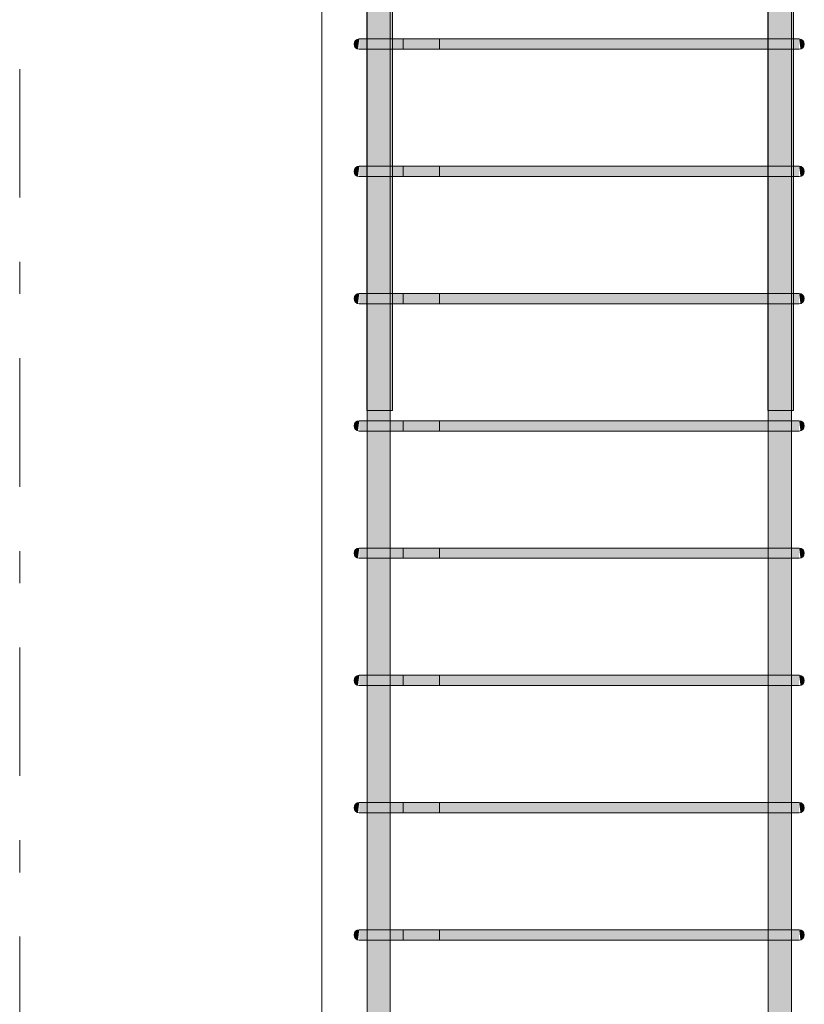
# Model space of a CAD drawing. Header units: millimetres. Extents: x 4307 to 42792, y 1610 to 10025.
# Tile 146 of 256: x 23995 to 24605, y 4358 to 5124. Entities that reach past the tile are written whole.
import ezdxf

# ---------------------------------------------------------------- set-up
doc = ezdxf.new("R2010")
doc.units = ezdxf.units.MM
doc.linetypes.add('Čára osnovy', pattern=[225, 100, -50, 25, -50])
for name, color, linetype, lineweight in [('S-COLS', 52, 'Continuous', 9), ('S-GRID', 1, 'Continuous', 5), ('S-RBAR', 171, 'Continuous', 5)]:
    doc.layers.add(name, color=color, linetype=linetype, lineweight=lineweight)

msp = doc.modelspace()

# ---------------------------------------------------------------- hatches: boundary and pattern name
at = {"layer": 'S-RBAR'}
h = msp.add_hatch(color=7, dxfattribs=at)
h.paths.add_polyline_path([(24265.05, 4820), (24264.8, 4902.96), (24264.76, 4902.96), (24264.76, 4820)])
h.paths.add_polyline_path([(24284.76, 4820), (24284.76, 4902.96), (24283.05, 4902.96), (24283.05, 4820)])
h.paths.add_polyline_path([(24265.05, 4910.96), (24264.8, 5001.96), (24264.76, 5001.96), (24264.86, 4910.96)])
h.paths.add_polyline_path([(24283.05, 4910.96), (24284.76, 4910.96), (24284.76, 5001.96), (24283.05, 5001.96), (24283.05, 4999.52)])
h.paths.add_polyline_path([(24264.86, 5009.96), (24265.05, 5009.96), (24264.8, 5100.97), (24264.76, 5100.97), (24264.8, 5009.96)])
h.paths.add_polyline_path([(24283.05, 5009.96), (24284.76, 5009.96), (24284.76, 5100.97), (24283.05, 5100.97)])
h.paths.add_polyline_path([(24265.05, 5108.97), (24264.8, 5199.98), (24264.76, 5199.98), (24264.86, 5108.97)])
h.paths.add_polyline_path([(24283.05, 5108.97), (24284.76, 5108.97), (24284.76, 5199.98), (24283.05, 5199.98)])
h.paths.add_polyline_path([(24284.76, 5207.98), (24284.76, 5298.98), (24283.05, 5298.98), (24283.05, 5207.98)])
h.paths.add_polyline_path([(24264.76, 5207.98), (24265.05, 5207.98), (24264.8, 5298.98), (24264.76, 5298.98), (24264.76, 5212.11)])
h.paths.add_polyline_path([(24284.76, 5306.98), (24284.76, 5397.99), (24283.05, 5397.99), (24283.05, 5306.98)])
h.paths.add_polyline_path([(24264.76, 5306.98), (24265.05, 5306.98), (24264.8, 5397.99), (24264.76, 5397.99), (24264.76, 5318.4)])
h.paths.add_polyline_path([(24284.76, 5405.99), (24284.76, 5496.99), (24283.05, 5496.99), (24283.05, 5405.99)])
h.paths.add_polyline_path([(24264.8, 5405.99), (24265.05, 5405.99), (24264.8, 5496.99), (24264.76, 5496.99), (24264.76, 5405.99)])
h.paths.add_polyline_path([(24283.05, 5504.99), (24284.76, 5504.99), (24284.76, 5596), (24283.05, 5596), (24283.05, 5530.98)])
h.paths.add_polyline_path([(24264.8, 5504.99), (24265.05, 5504.99), (24264.8, 5596), (24264.76, 5596), (24264.76, 5504.99)])
h.paths.add_polyline_path([(24264.8, 5604), (24265.05, 5604), (24265.05, 5610), (24283.05, 5610), (24283.05, 5604), (24284.76, 5604), (24284.76, 5645), (24264.76, 5645), (24264.76, 5604)])
h.paths.add_polyline_path([(24264.76, 5655), (24267.84, 5655), (24267.84, 5657.64), (24264.76, 5657.64), (24264.76, 5657.32)])
h.paths.add_polyline_path([(24284.76, 5655), (24284.76, 5657.64), (24277.84, 5657.64), (24277.84, 5655)])
h.paths.add_polyline_path([(24277.84, 5679.64), (24284.76, 5679.88), (24284.76, 5807.8), (24277.84, 5807.8), (24277.84, 5679.88)])
h.paths.add_polyline_path([(24264.76, 5679.64), (24267.84, 5679.88), (24267.84, 5807.8), (24264.76, 5807.8), (24264.76, 5679.88)])
h.paths.add_polyline_path([(24267.84, 5832.8), (24267.84, 5835), (24264.76, 5835), (24264.76, 5832.8)])
h.paths.add_polyline_path([(24284.76, 5832.8), (24284.76, 5835), (24277.84, 5835), (24277.84, 5832.8)])
h.paths.add_polyline_path([(24284.76, 5845), (24284.76, 5916), (24283.05, 5916), (24283.05, 5870), (24265.05, 5870), (24264.8, 5916), (24264.76, 5916), (24264.76, 5845), (24277.84, 5845)])
h.paths.add_polyline_path([(24283.05, 5924), (24284.76, 5924), (24284.76, 6016), (24283.05, 6016), (24283.05, 5956.14)])
h.paths.add_polyline_path([(24264.86, 5924), (24265.05, 5924), (24264.8, 6016), (24264.76, 6016), (24264.8, 5924)])
h.paths.add_polyline_path([(24284.76, 6024), (24284.76, 6116), (24283.05, 6116), (24283.05, 6024)])
h.paths.add_polyline_path([(24264.76, 6024), (24265.05, 6024), (24264.8, 6116), (24264.76, 6116), (24264.76, 6062.43)])
h.paths.add_polyline_path([(24284.76, 6124), (24284.76, 6216), (24283.05, 6216), (24283.05, 6124)])
h.paths.add_polyline_path([(24264.76, 6124), (24265.05, 6124), (24264.8, 6216), (24264.76, 6216), (24264.76, 6168.72)])
h.paths.add_polyline_path([(24284.76, 6224), (24284.76, 6316), (24283.05, 6316), (24283.05, 6224)])
h.paths.add_polyline_path([(24264.8, 6224), (24265.05, 6224), (24264.8, 6316), (24264.76, 6316), (24264.76, 6224)])
h.paths.add_polyline_path([(24264.86, 6324), (24265.05, 6324), (24264.8, 6416), (24264.76, 6416), (24264.8, 6324)])
h.paths.add_polyline_path([(24283.05, 6324), (24284.76, 6324), (24284.76, 6416), (24283.05, 6416), (24283.05, 6381.3)])
h.paths.add_polyline_path([(24265.05, 6424), (24264.8, 6516), (24264.76, 6516), (24264.86, 6424)])
h.paths.add_polyline_path([(24283.05, 6424), (24284.76, 6424), (24284.76, 6516), (24283.05, 6516), (24283.05, 6487.59)])
h.paths.add_polyline_path([(24264.76, 6524), (24265.05, 6524), (24264.8, 6616), (24264.76, 6616), (24264.76, 6540.74)])
h.paths.add_polyline_path([(24283.05, 6524), (24284.76, 6524), (24284.76, 6616), (24283.05, 6616), (24283.05, 6593.88)])
h.paths.add_polyline_path([(24264.8, 6624), (24265.05, 6624), (24265.05, 6670), (24264.76, 6670), (24264.76, 6624)])
h.paths.add_polyline_path([(24284.76, 6624), (24284.76, 6670), (24283.05, 6670), (24283.05, 6624)])
h = msp.add_hatch(color=7, dxfattribs=at)
h.paths.add_polyline_path([(24576.95, 4820), (24576.95, 4902.96), (24576.66, 4902.96), (24576.66, 4820)])
h.paths.add_polyline_path([(24594.95, 4820), (24596.66, 4820), (24596.66, 4902.96), (24594.95, 4902.96), (24594.95, 4893.23)])
h.paths.add_polyline_path([(24596.66, 4910.96), (24596.66, 5001.96), (24594.95, 5001.96), (24595.14, 4910.96)])
h.paths.add_polyline_path([(24576.66, 4910.96), (24576.95, 4910.96), (24576.95, 5001.96), (24576.66, 5001.96), (24576.66, 4999.52)])
h.paths.add_polyline_path([(24576.66, 5009.96), (24576.95, 5009.96), (24576.95, 5100.97), (24576.66, 5100.97)])
h.paths.add_polyline_path([(24595.14, 5009.96), (24596.66, 5009.96), (24596.66, 5100.97), (24594.95, 5100.97), (24594.95, 5009.96)])
h.paths.add_polyline_path([(24576.95, 5108.97), (24576.95, 5199.98), (24576.66, 5199.98), (24576.66, 5108.97)])
h.paths.add_polyline_path([(24596.66, 5108.97), (24596.66, 5199.98), (24594.95, 5199.98), (24595.14, 5108.97)])
h.paths.add_polyline_path([(24596.66, 5207.98), (24596.66, 5298.98), (24594.95, 5298.98), (24595.14, 5207.98)])
h.paths.add_polyline_path([(24576.95, 5207.98), (24576.95, 5298.98), (24576.66, 5298.98), (24576.66, 5207.98)])
h.paths.add_polyline_path([(24596.66, 5306.98), (24596.66, 5397.99), (24594.95, 5397.99), (24595.14, 5306.98)])
h.paths.add_polyline_path([(24576.66, 5306.98), (24576.95, 5306.98), (24576.95, 5397.99), (24576.66, 5397.99), (24576.66, 5318.4)])
h.paths.add_polyline_path([(24596.66, 5405.99), (24596.66, 5496.99), (24594.95, 5496.99), (24595.14, 5405.99)])
h.paths.add_polyline_path([(24576.66, 5405.99), (24576.95, 5405.99), (24576.95, 5496.99), (24576.66, 5496.99), (24576.66, 5424.69)])
h.paths.add_polyline_path([(24596.66, 5504.99), (24596.66, 5596), (24594.95, 5596), (24595.14, 5504.99)])
h.paths.add_polyline_path([(24576.95, 5504.99), (24576.95, 5596), (24576.66, 5596), (24576.66, 5504.99)])
h.paths.add_polyline_path([(24576.66, 5604), (24576.95, 5604), (24576.95, 5610), (24594.95, 5610), (24595.14, 5604), (24596.66, 5604), (24596.66, 5652.7), (24591.01, 5648.66), (24584.63, 5646.02), (24576.66, 5645), (24576.66, 5637.27)])
h.paths.add_polyline_path([(24576.66, 5655), (24576.86, 5655), (24582.04, 5655.68), (24586.76, 5657.64), (24576.66, 5657.64), (24576.66, 5655.68)])
h.paths.add_polyline_path([(24596.66, 5679.64), (24596.66, 5807.8), (24576.66, 5807.8), (24576.66, 5679.64), (24589.5, 5679.64)])
h.paths.add_polyline_path([(24576.66, 5832.8), (24585.7, 5832.8), (24582.04, 5834.32), (24576.66, 5835), (24576.66, 5834.32)])
h.paths.add_polyline_path([(24596.66, 5837.3), (24596.66, 5916), (24594.95, 5916), (24594.95, 5870), (24576.95, 5870), (24576.95, 5916), (24576.66, 5916), (24576.86, 5845), (24584.63, 5843.98), (24591.86, 5840.98)])
h.paths.add_polyline_path([(24596.66, 5924), (24596.66, 6016), (24594.95, 6016), (24595.14, 5924)])
h.paths.add_polyline_path([(24576.95, 5924), (24576.95, 6016), (24576.66, 6016), (24576.66, 5924)])
h.paths.add_polyline_path([(24596.66, 6024), (24596.66, 6116), (24594.95, 6116), (24595.14, 6024)])
h.paths.add_polyline_path([(24576.66, 6024), (24576.95, 6024), (24576.95, 6116), (24576.66, 6116), (24576.66, 6062.43)])
h.paths.add_polyline_path([(24596.66, 6124), (24596.66, 6216), (24594.95, 6216), (24595.14, 6124)])
h.paths.add_polyline_path([(24576.95, 6124), (24576.95, 6216), (24576.66, 6216), (24576.66, 6124)])
h.paths.add_polyline_path([(24596.66, 6224), (24596.66, 6316), (24594.95, 6316), (24595.14, 6224)])
h.paths.add_polyline_path([(24576.66, 6224), (24576.95, 6224), (24576.95, 6316), (24576.66, 6316), (24576.66, 6275.01)])
h.paths.add_polyline_path([(24596.66, 6324), (24596.66, 6416), (24594.95, 6416), (24595.14, 6324)])
h.paths.add_polyline_path([(24576.95, 6324), (24576.95, 6416), (24576.66, 6416), (24576.66, 6324)])
h.paths.add_polyline_path([(24596.66, 6424), (24596.66, 6516), (24594.95, 6516), (24595.14, 6424)])
h.paths.add_polyline_path([(24576.66, 6424), (24576.95, 6424), (24576.95, 6516), (24576.66, 6516), (24576.66, 6487.59)])
h.paths.add_polyline_path([(24596.66, 6524), (24596.66, 6616), (24594.95, 6616), (24595.14, 6524)])
h.paths.add_polyline_path([(24576.95, 6524), (24576.95, 6616), (24576.66, 6616), (24576.66, 6524)])
h.paths.add_polyline_path([(24594.95, 6624), (24596.66, 6624), (24596.66, 6670), (24594.95, 6670)])
h.paths.add_polyline_path([(24576.66, 6624), (24576.95, 6624), (24576.95, 6670), (24576.66, 6670)])
h = msp.add_hatch(color=7, dxfattribs=at)
h.paths.add_polyline_path([(24275.37, 2610), (24283.05, 2610), (24282.83, 2625.81), (24265.05, 2625.81), (24265.05, 2610), (24275.17, 2610)])
h.paths.add_polyline_path([(24283.05, 2633.81), (24282.83, 2724.82), (24265.05, 2724.82), (24265.05, 2633.81), (24282.83, 2633.81)])
h.paths.add_polyline_path([(24283.05, 2732.82), (24282.83, 2823.83), (24265.05, 2823.83), (24265.05, 2732.82), (24282.83, 2732.82)])
h.paths.add_polyline_path([(24283.05, 2831.83), (24282.83, 2922.83), (24265.05, 2922.83), (24265.05, 2831.83), (24282.83, 2831.83)])
h.paths.add_polyline_path([(24268.1, 2930.83), (24283.05, 2930.83), (24282.83, 3021.84), (24265.05, 3021.84), (24265.05, 2930.83)])
h.paths.add_polyline_path([(24271.35, 3029.84), (24283.05, 3029.84), (24282.83, 3120.84), (24265.05, 3120.84), (24265.05, 3029.84), (24268.1, 3029.84)])
h.paths.add_polyline_path([(24268.1, 3128.84), (24283.05, 3128.84), (24282.83, 3219.85), (24265.05, 3219.85), (24265.05, 3128.84)])
h.paths.add_polyline_path([(24268.1, 3227.85), (24283.05, 3227.85), (24282.83, 3318.86), (24265.05, 3318.86), (24265.05, 3227.85)])
h.paths.add_polyline_path([(24271.35, 3326.86), (24283.05, 3326.86), (24282.83, 3417.86), (24265.05, 3417.86), (24265.05, 3326.86), (24268.1, 3326.86)])
h.paths.add_polyline_path([(24271.35, 3425.86), (24283.05, 3425.86), (24282.83, 3516.87), (24265.05, 3516.87), (24265.05, 3425.86), (24268.1, 3425.86)])
h.paths.add_polyline_path([(24265.05, 3524.87), (24283.05, 3524.87), (24282.83, 3615.88), (24265.05, 3615.88), (24265.05, 3564.6)])
h.paths.add_polyline_path([(24275.17, 3623.88), (24283.05, 3623.88), (24282.83, 3714.88), (24265.05, 3714.88), (24265.05, 3623.88), (24274.85, 3623.88)])
h.paths.add_polyline_path([(24283.05, 3722.88), (24282.83, 3813.89), (24265.05, 3813.89), (24265.05, 3722.88), (24282.83, 3722.88)])
h.paths.add_polyline_path([(24283.05, 3821.89), (24282.83, 3912.89), (24265.05, 3912.89), (24265.05, 3821.89), (24282.83, 3821.89)])
h.paths.add_polyline_path([(24283.05, 3920.89), (24282.83, 4011.9), (24265.05, 4011.9), (24265.05, 3920.89), (24282.83, 3920.89)])
h.paths.add_polyline_path([(24283.05, 4019.9), (24282.83, 4110.91), (24265.05, 4110.91), (24265.05, 4019.9), (24282.83, 4019.9)])
h.paths.add_polyline_path([(24275.17, 4118.91), (24283.05, 4118.91), (24282.83, 4209.91), (24265.05, 4209.91), (24265.05, 4118.91), (24274.85, 4118.91)])
h.paths.add_polyline_path([(24283.05, 4217.91), (24282.83, 4308.92), (24265.05, 4308.64), (24265.05, 4217.91), (24282.83, 4217.91)])
h.paths.add_polyline_path([(24283.05, 4316.92), (24282.83, 4407.93), (24265.05, 4407.93), (24265.05, 4316.92), (24282.83, 4316.92)])
h.paths.add_polyline_path([(24283.05, 4415.93), (24282.83, 4506.93), (24265.05, 4506.93), (24265.05, 4415.93), (24282.83, 4415.93)])
h.paths.add_polyline_path([(24268.1, 4514.93), (24283.05, 4514.93), (24282.83, 4605.94), (24265.05, 4605.94), (24265.05, 4514.93)])
h.paths.add_polyline_path([(24271.35, 4613.94), (24283.05, 4613.94), (24282.83, 4704.94), (24265.05, 4704.94), (24265.05, 4613.94), (24268.1, 4613.94)])
h.paths.add_polyline_path([(24271.35, 4712.94), (24283.05, 4712.94), (24282.83, 4803.95), (24265.05, 4803.95), (24265.05, 4712.94), (24268.1, 4712.94)])
h.paths.add_polyline_path([(24271.35, 4811.95), (24283.05, 4811.95), (24282.83, 4902.96), (24265.05, 4902.96), (24265.05, 4811.95), (24268.1, 4811.95)])
h.paths.add_polyline_path([(24268.1, 4910.96), (24283.05, 4910.96), (24282.83, 5001.96), (24265.05, 5001.96), (24265.05, 4910.96)])
h.paths.add_polyline_path([(24275.17, 5009.96), (24283.05, 5009.96), (24282.83, 5100.97), (24265.05, 5100.97), (24265.05, 5009.96), (24274.85, 5009.96)])
h.paths.add_polyline_path([(24275.17, 5108.97), (24283.05, 5108.97), (24282.83, 5199.98), (24265.05, 5199.98), (24265.05, 5108.97), (24274.85, 5108.97)])
h.paths.add_polyline_path([(24282.83, 5207.98), (24283.05, 5207.98), (24282.83, 5298.98), (24265.05, 5298.98), (24265.05, 5207.98), (24279, 5207.98)])
h.paths.add_polyline_path([(24283.05, 5306.98), (24282.83, 5397.99), (24265.05, 5397.99), (24265.05, 5306.98), (24282.83, 5306.98)])
h.paths.add_polyline_path([(24283.05, 5405.99), (24282.83, 5496.99), (24265.05, 5496.99), (24265.05, 5405.99), (24282.83, 5405.99)])
h.paths.add_polyline_path([(24283.05, 5504.99), (24282.83, 5596), (24265.05, 5596), (24265.05, 5504.99), (24282.83, 5504.99)])
h.paths.add_polyline_path([(24274.85, 5604), (24283.05, 5604), (24282.83, 5610), (24265.05, 5610), (24265.05, 5604), (24271.35, 5604)])
h = msp.add_hatch(color=7, dxfattribs=at)
h.paths.add_polyline_path([(24591.9, 2610), (24594.95, 2610), (24594.95, 2625.81), (24576.95, 2625.81), (24576.95, 2610), (24588.65, 2610)])
h.paths.add_polyline_path([(24588.65, 2633.81), (24594.95, 2633.81), (24594.95, 2724.82), (24576.95, 2724.82), (24576.95, 2633.81), (24584.83, 2633.81)])
h.paths.add_polyline_path([(24588.65, 2732.82), (24594.95, 2732.82), (24594.95, 2823.83), (24576.95, 2823.83), (24576.95, 2732.82), (24584.83, 2732.82)])
h.paths.add_polyline_path([(24576.95, 2831.83), (24594.95, 2831.83), (24594.95, 2922.83), (24576.95, 2922.83), (24576.95, 2873.71)])
h.paths.add_polyline_path([(24589.5, 2930.83), (24594.95, 2930.83), (24594.95, 3021.84), (24576.95, 3021.84), (24576.95, 2930.83), (24588.65, 2930.83)])
h.paths.add_polyline_path([(24584.83, 3029.84), (24594.95, 3029.84), (24594.95, 3120.84), (24576.95, 3120.84), (24576.95, 3029.84), (24581, 3029.84)])
h.paths.add_polyline_path([(24588.65, 3128.84), (24594.95, 3128.84), (24594.95, 3219.85), (24576.95, 3219.85), (24576.95, 3128.84), (24584.83, 3128.84)])
h.paths.add_polyline_path([(24576.95, 3227.85), (24594.95, 3227.85), (24594.95, 3318.86), (24576.95, 3318.86), (24576.95, 3298.88)])
h.paths.add_polyline_path([(24588.65, 3326.86), (24594.95, 3326.86), (24594.95, 3417.86), (24576.95, 3417.86), (24576.95, 3326.86), (24584.83, 3326.86)])
h.paths.add_polyline_path([(24584.83, 3425.86), (24594.95, 3425.86), (24594.95, 3516.87), (24576.95, 3516.87), (24576.95, 3425.86), (24581, 3425.86)])
h.paths.add_polyline_path([(24588.65, 3524.87), (24594.95, 3524.87), (24594.95, 3615.88), (24576.95, 3615.88), (24576.95, 3524.87), (24584.83, 3524.87)])
h.paths.add_polyline_path([(24594.95, 3623.88), (24594.95, 3714.88), (24576.95, 3714.88), (24576.95, 3623.88), (24591.9, 3623.88)])
h.paths.add_polyline_path([(24581, 3722.88), (24594.95, 3722.88), (24594.95, 3813.89), (24576.95, 3813.89), (24576.95, 3722.88)])
h.paths.add_polyline_path([(24576.95, 3821.89), (24594.95, 3821.89), (24594.95, 3912.89), (24576.95, 3912.89), (24576.95, 3830.33)])
h.paths.add_polyline_path([(24588.65, 3920.89), (24594.95, 3920.89), (24594.95, 4011.9), (24576.95, 4011.9), (24576.95, 3920.89), (24584.83, 3920.89)])
h.paths.add_polyline_path([(24588.65, 4019.9), (24594.95, 4019.9), (24594.95, 4110.91), (24576.95, 4110.91), (24576.95, 4019.9), (24584.83, 4019.9)])
h.paths.add_polyline_path([(24591.9, 4118.91), (24594.95, 4118.91), (24594.95, 4209.91), (24576.95, 4209.91), (24576.95, 4118.91), (24589.5, 4118.91)])
h.paths.add_polyline_path([(24584.83, 4217.91), (24594.95, 4217.91), (24594.95, 4308.92), (24576.95, 4308.92), (24576.95, 4217.91), (24581, 4217.91)])
h.paths.add_polyline_path([(24588.65, 4316.92), (24594.95, 4316.92), (24594.95, 4407.93), (24576.95, 4407.93), (24576.95, 4316.92), (24584.83, 4316.92)])
h.paths.add_polyline_path([(24576.95, 4415.93), (24594.95, 4415.93), (24594.95, 4506.93), (24576.95, 4506.93), (24576.95, 4468.07)])
h.paths.add_polyline_path([(24588.65, 4514.93), (24594.95, 4514.93), (24594.95, 4605.94), (24576.95, 4605.94), (24576.95, 4514.93), (24584.83, 4514.93)])
h.paths.add_polyline_path([(24576.95, 4613.94), (24594.95, 4613.94), (24594.95, 4704.94), (24576.95, 4704.94), (24576.95, 4680.65)])
h.paths.add_polyline_path([(24589.5, 4712.94), (24594.95, 4712.94), (24594.95, 4803.95), (24576.95, 4803.95), (24576.95, 4712.94), (24588.65, 4712.94)])
h.paths.add_polyline_path([(24584.83, 4811.95), (24594.95, 4811.95), (24594.95, 4902.96), (24576.95, 4902.96), (24576.95, 4811.95), (24581, 4811.95)])
h.paths.add_polyline_path([(24589.5, 4910.96), (24594.95, 4910.96), (24594.95, 5001.96), (24576.95, 5001.96), (24576.95, 4910.96), (24588.65, 4910.96)])
h.paths.add_polyline_path([(24588.65, 5009.96), (24594.95, 5009.96), (24594.95, 5100.97), (24576.95, 5100.97), (24576.95, 5009.96), (24584.83, 5009.96)])
h.paths.add_polyline_path([(24594.95, 5108.97), (24594.95, 5199.98), (24576.95, 5199.98), (24576.95, 5108.97), (24591.9, 5108.97)])
h.paths.add_polyline_path([(24588.65, 5207.98), (24594.95, 5207.98), (24594.95, 5298.98), (24576.95, 5298.98), (24576.95, 5207.98), (24584.83, 5207.98)])
h.paths.add_polyline_path([(24588.65, 5306.98), (24594.95, 5306.98), (24594.95, 5397.99), (24576.95, 5397.99), (24576.95, 5306.98), (24584.83, 5306.98)])
h.paths.add_polyline_path([(24576.95, 5405.99), (24594.95, 5405.99), (24594.95, 5496.99), (24576.95, 5496.99), (24576.95, 5424.69)])
h.paths.add_polyline_path([(24588.65, 5504.99), (24594.95, 5504.99), (24594.95, 5596), (24576.95, 5596), (24576.95, 5504.99), (24584.83, 5504.99)])
h.paths.add_polyline_path([(24581, 5604), (24594.95, 5604), (24594.95, 5610), (24576.95, 5610), (24576.95, 5604)])
for points in [[(24257.96, 5101.11), (24259, 5108.97), (24257, 5108.43), (24255.54, 5106.97), (24255, 5104.97), (24255.54, 5102.97), (24257, 5101.5)], [(24257.96, 5101.11), (24259, 5108.97), (24257, 5108.43), (24255.54, 5106.97), (24255, 5104.97), (24255.54, 5102.97), (24257, 5101.5)], [(24262.69, 5100.97), (24279, 5100.97), (24279, 5108.97), (24259, 5108.97), (24259, 5100.97), (24260.52, 5100.97)], [(24353.9, 5100.97), (24581, 5100.97), (24581, 5108.97), (24279, 5108.97), (24279, 5100.97)], [(24581, 5100.97), (24601, 5101.11), (24601, 5108.97), (24581, 5108.97), (24581, 5105.81)], [(24602.04, 5101.11), (24603, 5101.5), (24604.46, 5102.97), (24605, 5104.97), (24604.46, 5106.97), (24603, 5108.43), (24601, 5108.97), (24601.66, 5103.93)], [(24257.96, 5002.1), (24259, 5009.96), (24257, 5009.43), (24255.54, 5007.96), (24255, 5005.96), (24255.54, 5003.96), (24257, 5002.5)], [(24257.96, 5002.1), (24259, 5009.96), (24257, 5009.43), (24255.54, 5007.96), (24255, 5005.96), (24255.54, 5003.96), (24257, 5002.5)], [(24262.69, 5001.96), (24279, 5001.96), (24279, 5009.96), (24259, 5009.96), (24259, 5001.96), (24260.52, 5001.96)], [(24279, 5001.96), (24581, 5001.96), (24581, 5009.96), (24279, 5009.96)], [(24599.48, 5001.96), (24601, 5002.1), (24601, 5009.96), (24581, 5009.96), (24581, 5001.96), (24597.31, 5001.96)], [(24602.04, 5002.1), (24603, 5002.5), (24604.46, 5003.96), (24605, 5005.96), (24604.46, 5007.96), (24603, 5009.43), (24601, 5009.96), (24601.66, 5004.93)], [(24257.96, 4903.09), (24259, 4910.96), (24257, 4910.42), (24255.54, 4908.96), (24255, 4906.96), (24255.54, 4904.96), (24257, 4903.49)], [(24257.96, 4903.09), (24259, 4910.96), (24257, 4910.42), (24255.54, 4908.96), (24255, 4906.96), (24255.54, 4904.96), (24257, 4903.49)], [(24262.69, 4902.96), (24279, 4902.96), (24279, 4910.96), (24259, 4910.96), (24259, 4902.96), (24260.52, 4902.96)], [(24279, 4902.96), (24581, 4902.96), (24581, 4910.96), (24279, 4910.96)], [(24599.48, 4902.96), (24601, 4903.09), (24601, 4910.96), (24581, 4910.96), (24581, 4902.96), (24597.31, 4902.96)], [(24602.04, 4903.09), (24603, 4903.49), (24604.46, 4904.96), (24605, 4906.96), (24604.46, 4908.96), (24603, 4910.42), (24601, 4910.96), (24601.66, 4905.92)], [(24257.96, 4804.09), (24259, 4811.95), (24257, 4811.41), (24255.54, 4809.95), (24255, 4807.95), (24255.54, 4805.95), (24257, 4804.49)], [(24257.96, 4804.09), (24259, 4811.95), (24257, 4811.41), (24255.54, 4809.95), (24255, 4807.95), (24255.54, 4805.95), (24257, 4804.49)], [(24260.52, 4803.95), (24279, 4803.95), (24279, 4811.95), (24259, 4811.95), (24259, 4803.95), (24259.76, 4803.95)], [(24279, 4803.95), (24581, 4803.95), (24581, 4811.95), (24279, 4811.95)], [(24599.48, 4803.95), (24601, 4804.09), (24601, 4811.95), (24581, 4811.95), (24581, 4803.95), (24597.31, 4803.95)], [(24602.04, 4804.09), (24603, 4804.49), (24604.46, 4805.95), (24605, 4807.95), (24604.46, 4809.95), (24603, 4811.41), (24601, 4811.95), (24601.66, 4806.91)], [(24257.96, 4705.08), (24259, 4712.94), (24257, 4712.41), (24255.54, 4710.94), (24255, 4708.94), (24255.54, 4706.94), (24257, 4705.48)], [(24257.96, 4705.08), (24259, 4712.94), (24257, 4712.41), (24255.54, 4710.94), (24255, 4708.94), (24255.54, 4706.94), (24257, 4705.48)], [(24260.52, 4704.94), (24279, 4704.94), (24279, 4712.94), (24259, 4712.94), (24259, 4704.94), (24259.76, 4704.94)], [(24279, 4704.94), (24581, 4704.94), (24581, 4712.94), (24279, 4712.94)], [(24599.48, 4704.94), (24601, 4705.08), (24601, 4712.94), (24581, 4712.94), (24581, 4704.94), (24597.31, 4704.94)], [(24602.04, 4705.08), (24603, 4705.48), (24604.46, 4706.94), (24605, 4708.94), (24604.46, 4710.94), (24603, 4712.41), (24601, 4712.94), (24601.66, 4707.91)], [(24257.96, 4606.07), (24259, 4613.94), (24257, 4613.4), (24255.54, 4611.94), (24255, 4609.94), (24255.54, 4607.94), (24257, 4606.47)], [(24257.96, 4606.07), (24259, 4613.94), (24257, 4613.4), (24255.54, 4611.94), (24255, 4609.94), (24255.54, 4607.94), (24257, 4606.47)], [(24260.52, 4605.94), (24279, 4605.94), (24279, 4613.94), (24259, 4613.94), (24259, 4605.94), (24259.76, 4605.94)], [(24279, 4605.94), (24581, 4605.94), (24581, 4613.94), (24279, 4613.94)], [(24599.48, 4605.94), (24601, 4606.07), (24601, 4613.94), (24581, 4613.94), (24581, 4605.94), (24597.31, 4605.94)], [(24602.04, 4606.07), (24603, 4606.47), (24604.46, 4607.94), (24605, 4609.94), (24604.46, 4611.94), (24603, 4613.4), (24601, 4613.94), (24601.66, 4608.9)], [(24257.96, 4507.07), (24259, 4514.93), (24257, 4514.4), (24255.54, 4512.93), (24255, 4510.93), (24255.54, 4508.93), (24257, 4507.47)], [(24257.96, 4507.07), (24259, 4514.93), (24257, 4514.4), (24255.54, 4512.93), (24255, 4510.93), (24255.54, 4508.93), (24257, 4507.47)], [(24260.52, 4506.93), (24279, 4506.93), (24279, 4514.93), (24259, 4514.93), (24259, 4506.93), (24259.76, 4506.93)], [(24279, 4506.93), (24581, 4506.93), (24581, 4514.93), (24279, 4514.93)], [(24599.48, 4506.93), (24601, 4507.07), (24601, 4514.93), (24581, 4514.93), (24581, 4506.93), (24597.31, 4506.93)], [(24602.04, 4507.07), (24603, 4507.47), (24604.46, 4508.93), (24605, 4510.93), (24604.46, 4512.93), (24603, 4514.4), (24601, 4514.93), (24601.66, 4509.9)], [(24257.96, 4408.06), (24259, 4415.93), (24257, 4415.39), (24255.54, 4413.93), (24255, 4411.93), (24255.54, 4409.93), (24257, 4408.46)], [(24257.96, 4408.06), (24259, 4415.93), (24257, 4415.39), (24255.54, 4413.93), (24255, 4411.93), (24255.54, 4409.93), (24257, 4408.46)], [(24275.17, 4407.93), (24279, 4407.93), (24279, 4415.93), (24259, 4415.93), (24259, 4407.93), (24274.85, 4407.93)], [(24279, 4407.93), (24581, 4407.93), (24581, 4415.93), (24279, 4415.93)], [(24599.48, 4407.93), (24601, 4408.06), (24601, 4415.93), (24581, 4415.93), (24581, 4407.93), (24597.31, 4407.93)], [(24602.04, 4408.06), (24603, 4408.46), (24604.46, 4409.93), (24605, 4411.93), (24604.46, 4413.93), (24603, 4415.39), (24601, 4415.93), (24601.66, 4410.89)]]:
    msp.add_hatch(color=7, dxfattribs=at).paths.add_polyline_path(points)

# ---------------------------------------------------------------- linework, layer by layer
at = {"layer": 'S-COLS'}
msp.add_line((24230, 5620), (24230, 2605), dxfattribs=at)
msp.add_line((24230, 5620), (24230, 2605), dxfattribs=at)
at = {"layer": 'S-GRID', "linetype": 'Čára osnovy', "lineweight": 9}
msp.add_line((23995, 2060.61), (23995, 9495.06), dxfattribs=at)
at = {"layer": 'S-RBAR'}
for p, q in [((24264.76, 4820), (24264.76, 6670)), ((24264.76, 4820), (24264.76, 6670)), ((24284.76, 4820), (24284.76, 6670)), ((24284.76, 4820), (24284.76, 6670)), ((24576.66, 4820), (24576.66, 6670)), ((24576.66, 4820), (24576.66, 6670)), ((24596.66, 4820), (24596.66, 6670)), ((24596.66, 4820), (24596.66, 6670)), ((24265.05, 2610), (24265.05, 5610)), ((24265.05, 2610), (24265.05, 5610)), ((24283.05, 2610), (24283.05, 5610)), ((24283.05, 2610), (24283.05, 5610)), ((24576.95, 2610), (24576.95, 5610)), ((24576.95, 2610), (24576.95, 5610)), ((24594.95, 2610), (24594.95, 5610)), ((24594.95, 2610), (24594.95, 5610)), ((24264.86, 5108.97), (24259, 5108.97)), ((24279, 5108.97), (24259, 5108.97)), ((24279, 5108.97), (24259, 5108.97)), ((24293.14, 5108.97), (24259, 5108.97)), ((24293.14, 5108.97), (24264.86, 5108.97)), ((24279, 5108.97), (24581, 5108.97)), ((24581, 5108.97), (24279, 5108.97)), ((24293.14, 5108.97), (24293.14, 5100.97)), ((24293.14, 5108.97), (24321.43, 5108.97)), ((24321.43, 5100.97), (24321.43, 5108.97)), ((24601, 5108.97), (24581, 5108.97)), ((24601, 5108.97), (24581, 5108.97)), ((24264.86, 5100.97), (24259, 5100.97)), ((24279, 5100.97), (24259, 5100.97)), ((24293.14, 5100.97), (24259, 5100.97)), ((24293.14, 5100.97), (24264.86, 5100.97)), ((24279, 5100.97), (24264.86, 5100.97)), ((24279, 5100.97), (24581, 5100.97)), ((24581, 5100.97), (24279, 5100.97)), ((24293.14, 5100.97), (24321.43, 5100.97)), ((24601, 5100.97), (24581, 5100.97)), ((24601, 5100.97), (24581, 5100.97)), ((24264.86, 5009.96), (24259, 5009.96)), ((24279, 5009.96), (24259, 5009.96)), ((24279, 5009.96), (24259, 5009.96)), ((24293.14, 5009.96), (24259, 5009.96)), ((24293.14, 5009.96), (24264.86, 5009.96)), ((24279, 5009.96), (24581, 5009.96)), ((24581, 5009.96), (24279, 5009.96)), ((24293.14, 5009.96), (24293.14, 5001.96)), ((24293.14, 5009.96), (24321.43, 5009.96)), ((24321.43, 5001.96), (24321.43, 5009.96)), ((24601, 5009.96), (24581, 5009.96)), ((24601, 5009.96), (24581, 5009.96)), ((24264.86, 5001.96), (24259, 5001.96)), ((24279, 5001.96), (24259, 5001.96)), ((24293.14, 5001.96), (24259, 5001.96)), ((24293.14, 5001.96), (24264.86, 5001.96)), ((24279, 5001.96), (24264.86, 5001.96)), ((24279, 5001.96), (24581, 5001.96)), ((24581, 5001.96), (24279, 5001.96)), ((24293.14, 5001.96), (24321.43, 5001.96)), ((24601, 5001.96), (24581, 5001.96)), ((24601, 5001.96), (24581, 5001.96)), ((24264.86, 4910.96), (24259, 4910.96)), ((24279, 4910.96), (24259, 4910.96)), ((24279, 4910.96), (24259, 4910.96)), ((24293.14, 4910.96), (24259, 4910.96)), ((24293.14, 4910.96), (24264.86, 4910.96)), ((24279, 4910.96), (24581, 4910.96)), ((24581, 4910.96), (24279, 4910.96)), ((24293.14, 4910.96), (24293.14, 4902.96)), ((24293.14, 4910.96), (24321.43, 4910.96)), ((24321.43, 4902.96), (24321.43, 4910.96)), ((24601, 4910.96), (24581, 4910.96)), ((24601, 4910.96), (24581, 4910.96)), ((24264.86, 4902.96), (24259, 4902.96)), ((24279, 4902.96), (24259, 4902.96)), ((24293.14, 4902.96), (24259, 4902.96)), ((24293.14, 4902.96), (24264.86, 4902.96)), ((24279, 4902.96), (24264.86, 4902.96)), ((24279, 4902.96), (24581, 4902.96)), ((24581, 4902.96), (24279, 4902.96)), ((24293.14, 4902.96), (24321.43, 4902.96)), ((24601, 4902.96), (24581, 4902.96)), ((24601, 4902.96), (24581, 4902.96)), ((24284.76, 4820), (24264.76, 4820)), ((24284.76, 4820), (24264.76, 4820)), ((24596.66, 4820), (24576.66, 4820)), ((24596.66, 4820), (24576.66, 4820)), ((24264.86, 4811.95), (24259, 4811.95)), ((24279, 4811.95), (24259, 4811.95)), ((24279, 4811.95), (24259, 4811.95)), ((24293.14, 4811.95), (24259, 4811.95)), ((24293.14, 4811.95), (24264.86, 4811.95)), ((24279, 4811.95), (24581, 4811.95)), ((24581, 4811.95), (24279, 4811.95)), ((24293.14, 4811.95), (24293.14, 4803.95)), ((24293.14, 4811.95), (24321.43, 4811.95)), ((24321.43, 4803.95), (24321.43, 4811.95)), ((24601, 4811.95), (24581, 4811.95)), ((24601, 4811.95), (24581, 4811.95)), ((24264.86, 4803.95), (24259, 4803.95)), ((24279, 4803.95), (24259, 4803.95)), ((24293.14, 4803.95), (24259, 4803.95)), ((24293.14, 4803.95), (24264.86, 4803.95)), ((24279, 4803.95), (24264.86, 4803.95)), ((24279, 4803.95), (24581, 4803.95)), ((24581, 4803.95), (24279, 4803.95)), ((24293.14, 4803.95), (24321.43, 4803.95)), ((24601, 4803.95), (24581, 4803.95)), ((24601, 4803.95), (24581, 4803.95)), ((24264.86, 4712.94), (24259, 4712.94)), ((24279, 4712.94), (24259, 4712.94)), ((24279, 4712.94), (24259, 4712.94)), ((24293.14, 4712.94), (24259, 4712.94)), ((24293.14, 4712.94), (24264.86, 4712.94)), ((24279, 4712.94), (24581, 4712.94)), ((24581, 4712.94), (24279, 4712.94)), ((24293.14, 4712.94), (24293.14, 4704.94)), ((24293.14, 4712.94), (24321.43, 4712.94)), ((24321.43, 4704.94), (24321.43, 4712.94)), ((24601, 4712.94), (24581, 4712.94)), ((24601, 4712.94), (24581, 4712.94)), ((24264.86, 4704.94), (24259, 4704.94)), ((24279, 4704.94), (24259, 4704.94)), ((24293.14, 4704.94), (24259, 4704.94)), ((24293.14, 4704.94), (24264.86, 4704.94)), ((24279, 4704.94), (24264.86, 4704.94)), ((24279, 4704.94), (24581, 4704.94)), ((24581, 4704.94), (24279, 4704.94)), ((24293.14, 4704.94), (24321.43, 4704.94)), ((24601, 4704.94), (24581, 4704.94)), ((24601, 4704.94), (24581, 4704.94)), ((24264.86, 4613.94), (24259, 4613.94)), ((24279, 4613.94), (24259, 4613.94)), ((24279, 4613.94), (24259, 4613.94)), ((24293.14, 4613.94), (24259, 4613.94)), ((24293.14, 4613.94), (24264.86, 4613.94)), ((24279, 4613.94), (24581, 4613.94)), ((24581, 4613.94), (24279, 4613.94)), ((24293.14, 4613.94), (24293.14, 4605.94)), ((24293.14, 4613.94), (24321.43, 4613.94)), ((24321.43, 4605.94), (24321.43, 4613.94)), ((24601, 4613.94), (24581, 4613.94)), ((24601, 4613.94), (24581, 4613.94)), ((24264.86, 4605.94), (24259, 4605.94)), ((24279, 4605.94), (24259, 4605.94)), ((24293.14, 4605.94), (24259, 4605.94)), ((24293.14, 4605.94), (24264.86, 4605.94)), ((24279, 4605.94), (24264.86, 4605.94)), ((24279, 4605.94), (24581, 4605.94)), ((24581, 4605.94), (24279, 4605.94)), ((24293.14, 4605.94), (24321.43, 4605.94)), ((24601, 4605.94), (24581, 4605.94)), ((24601, 4605.94), (24581, 4605.94)), ((24264.86, 4514.93), (24259, 4514.93)), ((24279, 4514.93), (24259, 4514.93)), ((24279, 4514.93), (24259, 4514.93)), ((24293.14, 4514.93), (24259, 4514.93)), ((24293.14, 4514.93), (24264.86, 4514.93)), ((24279, 4514.93), (24581, 4514.93)), ((24581, 4514.93), (24279, 4514.93)), ((24293.14, 4514.93), (24293.14, 4506.93)), ((24293.14, 4514.93), (24321.43, 4514.93)), ((24321.43, 4506.93), (24321.43, 4514.93)), ((24601, 4514.93), (24581, 4514.93)), ((24601, 4514.93), (24581, 4514.93)), ((24264.86, 4506.93), (24259, 4506.93)), ((24279, 4506.93), (24259, 4506.93)), ((24293.14, 4506.93), (24259, 4506.93)), ((24293.14, 4506.93), (24264.86, 4506.93)), ((24279, 4506.93), (24264.86, 4506.93)), ((24279, 4506.93), (24581, 4506.93)), ((24581, 4506.93), (24279, 4506.93)), ((24293.14, 4506.93), (24321.43, 4506.93)), ((24601, 4506.93), (24581, 4506.93)), ((24601, 4506.93), (24581, 4506.93)), ((24264.86, 4415.93), (24259, 4415.93)), ((24279, 4415.93), (24259, 4415.93)), ((24279, 4415.93), (24259, 4415.93)), ((24293.14, 4415.93), (24259, 4415.93)), ((24293.14, 4415.93), (24264.86, 4415.93)), ((24279, 4415.93), (24581, 4415.93)), ((24581, 4415.93), (24279, 4415.93)), ((24293.14, 4415.93), (24293.14, 4407.93)), ((24293.14, 4415.93), (24321.43, 4415.93)), ((24321.43, 4407.93), (24321.43, 4415.93)), ((24601, 4415.93), (24581, 4415.93)), ((24601, 4415.93), (24581, 4415.93)), ((24264.86, 4407.93), (24259, 4407.93)), ((24279, 4407.93), (24259, 4407.93)), ((24293.14, 4407.93), (24259, 4407.93)), ((24293.14, 4407.93), (24264.86, 4407.93)), ((24279, 4407.93), (24264.86, 4407.93)), ((24279, 4407.93), (24581, 4407.93)), ((24581, 4407.93), (24279, 4407.93)), ((24293.14, 4407.93), (24321.43, 4407.93)), ((24601, 4407.93), (24581, 4407.93)), ((24601, 4407.93), (24581, 4407.93))]:
    msp.add_line(p, q, dxfattribs=at)
for centre, start, end in [((24259, 5104.97), 90, 270), ((24259, 5104.97), 90, 270), ((24259, 5104.97), 90, 270), ((24601, 5104.97), 270, 90), ((24601, 5104.97), 270, 90), ((24259, 5005.96), 90, 270), ((24259, 5005.96), 90, 270), ((24259, 5005.96), 90, 270), ((24601, 5005.96), 270, 90), ((24601, 5005.96), 270, 90), ((24259, 4906.96), 90, 270), ((24259, 4906.96), 90, 270), ((24259, 4906.96), 90, 270), ((24601, 4906.96), 270, 90), ((24601, 4906.96), 270, 90), ((24259, 4807.95), 90, 270), ((24259, 4807.95), 90, 270), ((24259, 4807.95), 90, 270), ((24601, 4807.95), 270, 90), ((24601, 4807.95), 270, 90), ((24259, 4708.94), 90, 270), ((24259, 4708.94), 90, 270), ((24259, 4708.94), 90, 270), ((24601, 4708.94), 270, 90), ((24601, 4708.94), 270, 90), ((24259, 4609.94), 90, 270), ((24259, 4609.94), 90, 270), ((24259, 4609.94), 90, 270), ((24601, 4609.94), 270, 90), ((24601, 4609.94), 270, 90), ((24259, 4510.93), 90, 270), ((24259, 4510.93), 90, 270), ((24259, 4510.93), 90, 270), ((24601, 4510.93), 270, 90), ((24601, 4510.93), 270, 90), ((24259, 4411.93), 90, 270), ((24259, 4411.93), 90, 270), ((24259, 4411.93), 90, 270), ((24601, 4411.93), 270, 90), ((24601, 4411.93), 270, 90)]:
    msp.add_arc(centre, 4, start, end, dxfattribs=at)

doc.saveas('drawing.dxf')
